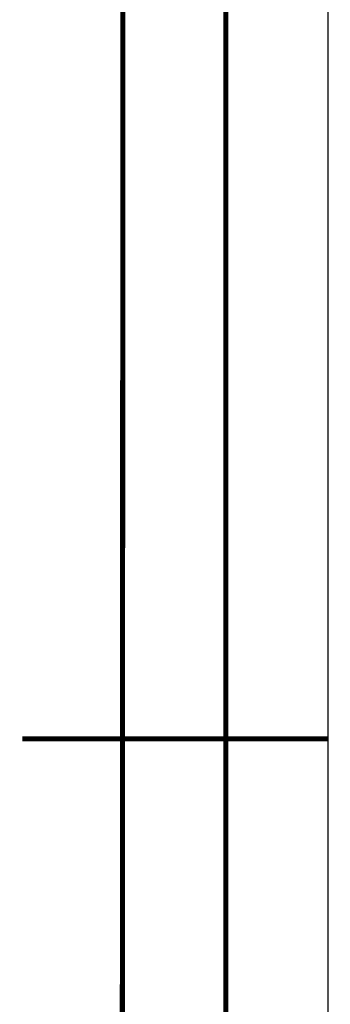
# Model space of a CAD drawing. Extents: x 0 to 420, y 0 to 297.
# Tile 38 of 48: x 405 to 420, y 135 to 184. Entities that reach past the tile are written whole.
import ezdxf

# ---------------------------------------------------------------- set-up
doc = ezdxf.new("R2010")
doc.units = 0
doc.header["$LTSCALE"] = 23.1
doc.layers.get('0').update_dxf_attribs({"linetype": 'CONTINUOUS'})

msp = doc.modelspace()

# ---------------------------------------------------------------- linework, layer by layer
at = {"color": 7, "linetype": 'CONTINUOUS'}
for p, q in [((420, 297), (420, 0)), ((410, 287), (409.83, 10.109))]:
    msp.add_line(p, q, dxfattribs=at)
at = {"color": 7, "linetype": 'CONTINUOUS', "const_width": 0.25}
for points in [[(415, 5), (415, 292)], [(410, 287), (409.847, 9.923)], [(420, 148.5), (405, 148.5)]]:
    msp.add_lwpolyline(points, dxfattribs=at)

doc.saveas('drawing.dxf')
